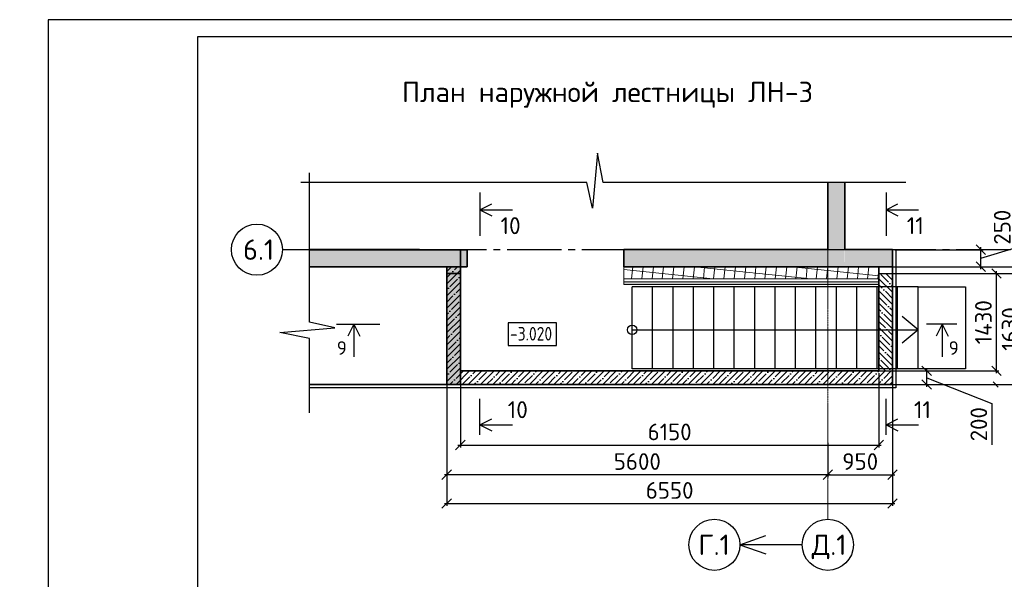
# Model space of a CAD drawing. Header units: millimetres. Extents: x 125896 to 2572636, y -120305 to 130347.
# Tile 174 of 256: x 439167 to 453635, y -94840 to -86623. Entities that reach past the tile are written whole.
import ezdxf

# ---------------------------------------------------------------- set-up
doc = ezdxf.new("R2010")
doc.units = ezdxf.units.MM
for name, pattern in [('______5', [1100, 800, -100, 100, -100]), ('CENTER', [2, 1.25, -0.25, 0.25, -0.25]), ('CENTER2', [28.575, 19.05, -3.175, 3.175, -3.175])]:
    doc.linetypes.add(name, pattern=pattern)
for name, color, linetype in [('11', 7, 'Continuous'), ('PDF _Общий01', 7, 'Continuous'), ('СПДС_Оси', 7, 'Continuous')]:
    doc.layers.add(name, color=color, linetype=linetype)
doc.layers.add('PDF _ЖБ Стена верхний уровень', color=7, linetype='Continuous', true_color=0x3a3a3a)
doc.layers.add('PDF$_Размерная$линия$$общее', color=7, linetype='Continuous', true_color=0x9f9f9f)
for name, color, linetype, lineweight in [('Навесной фасад', 7, 'Continuous', 25), ('Общий01', 7, 'Continuous', 13), ('ОСИ', 7, 'CENTER', 15), ('Столовая Двери и окна', 7, 'Continuous', 15), ('ТЕКСТ', 7, 'Continuous', 15), ('Текст_ общее', 7, 'Continuous', 25)]:
    doc.layers.add(name, color=color, linetype=linetype, lineweight=lineweight)
doc.layers.add('Стена_ бетон несущ.', color=7, linetype='Continuous', lineweight=70, true_color=0xb4b496)
doc.styles.add('Century Gothic', font='isocpeur.ttf')
doc.styles.get("Standard").update_dxf_attribs({"font": 'isocpeur.ttf'})
doc.styles.add('ГОСТ', font='isocpeur.ttf')
doc.dimstyles.new('Осевые', dxfattribs={"dimscale": 0.7, "dimtxt": 450, "dimasz": 400, "dimexe": 100, "dimexo": 100, "dimgap": 100, "dimtad": 1, "dimdec": 0, "dimzin": 0, "dimdsep": 46, "dimtxsty": 'Standard', "dimblk": 'OBLIQUE', "dimcen": 9, "dimdle": 100, "dimazin": 0, "dimtm": 1e-09, "dimtfac": 1, "dimtdec": 0, "dimtofl": 0, "dimtmove": 0, "dimatfit": 3, "dimfxl": 1, "dimtolj": 1, "dimtzin": 0, "dimarcsym": 0})

# ---------------------------------------------------------------- blocks, each defined once
blk = doc.blocks.new('_OBLIQUE')
at = {"color": 0, "linetype": 'ByBlock'}
blk.add_line((-0.5, -0.5), (0.5, 0.5), dxfattribs=at)
blk = doc.blocks.new('*D1303')
at = {"layer": 'Defpoints', "color": 0, "linetype": 'ByBlock', "lineweight": 30, "ltscale": 13, "transparency": 16777216}
for p in [(451792, -90350), (453912, -90350), (451792, -91980)]:
    blk.add_point(p, dxfattribs=at)
at = {"layer": 'ОСИ', "color": 0, "linetype": 'ByBlock', "lineweight": -2, "ltscale": 13, "transparency": 16777216}
for p, q in [((451827, -90350), (453947, -90350)), ((453912, -92015), (453912, -90315)), ((451827, -91980), (453947, -91980))]:
    blk.add_line(p, q, dxfattribs=at)
at = {"layer": 'ОСИ', "color": 0, "linetype": 'ByBlock', "lineweight": -2, "ltscale": 13, "transparency": 16777216, "xscale": 140, "yscale": 140, "zscale": 140}
for p, rotation in [((453912, -90350), 90), ((453912, -91980), 270)]:
    blk.add_blockref('_OBLIQUE', p, dxfattribs=dict(at, rotation=rotation))
at = {"layer": 'ОСИ', "color": 0, "linetype": 'ByBlock', "ltscale": 13, "transparency": 16777216, "insert": (453720, -91165), "char_height": 245, "attachment_point": 5, "rotation": 90}
blk.add_mtext('\\A1;1630', dxfattribs=at)
blk = doc.blocks.new('*D1304')
at = {"layer": 'Defpoints', "color": 0, "linetype": 'ByBlock', "lineweight": 30, "ltscale": 13, "transparency": 16777216}
for p in [(451792, -91780), (452495, -91780), (451792, -91980)]:
    blk.add_point(p, dxfattribs=at)
at = {"layer": 'ОСИ', "color": 0, "linetype": 'ByBlock', "lineweight": -2, "ltscale": 13, "transparency": 16777216}
for p, q in [((451827, -91780), (452530, -91780)), ((452495, -92015), (452495, -91745)), ((451827, -91980), (452530, -91980)), ((452495, -91880), (453452, -92261)), ((453452, -92261), (453452, -92866))]:
    blk.add_line(p, q, dxfattribs=at)
at = {"layer": 'ОСИ', "color": 0, "linetype": 'ByBlock', "lineweight": -2, "ltscale": 13, "transparency": 16777216, "xscale": 140, "yscale": 140, "zscale": 140}
for p, rotation in [((452495, -91780), 90), ((452495, -91980), 270)]:
    blk.add_blockref('_OBLIQUE', p, dxfattribs=dict(at, rotation=rotation))
at = {"layer": 'ОСИ', "color": 0, "linetype": 'ByBlock', "ltscale": 13, "transparency": 16777216, "insert": (453260, -92563), "char_height": 245, "attachment_point": 5, "rotation": 90}
blk.add_mtext('\\A1;200', dxfattribs=at)
blk = doc.blocks.new('*D1305')
at = {"layer": 'Defpoints', "color": 0, "linetype": 'ByBlock', "lineweight": 30, "ltscale": 13, "transparency": 16777216}
for p in [(451792, -90350), (453520, -90350), (451792, -91780)]:
    blk.add_point(p, dxfattribs=at)
at = {"layer": 'ОСИ', "color": 0, "linetype": 'ByBlock', "lineweight": -2, "ltscale": 13, "transparency": 16777216}
for p, q in [((451827, -90350), (453555, -90350)), ((453520, -91815), (453520, -90315)), ((451827, -91780), (453555, -91780))]:
    blk.add_line(p, q, dxfattribs=at)
at = {"layer": 'ОСИ', "color": 0, "linetype": 'ByBlock', "lineweight": -2, "ltscale": 13, "transparency": 16777216, "xscale": 140, "yscale": 140, "zscale": 140}
for p, rotation in [((453520, -90350), 90), ((453520, -91780), 270)]:
    blk.add_blockref('_OBLIQUE', p, dxfattribs=dict(at, rotation=rotation))
at = {"layer": 'ОСИ', "color": 0, "linetype": 'ByBlock', "ltscale": 13, "transparency": 16777216, "insert": (453328, -91065), "char_height": 245, "attachment_point": 5, "rotation": 90}
blk.add_mtext('\\A1;1430', dxfattribs=at)
blk = doc.blocks.new('*D1306')
at = {"layer": 'Defpoints', "color": 0, "linetype": 'ByBlock', "lineweight": 30, "ltscale": 13, "transparency": 16777216}
for p in [(451792, -90250), (454279, -90250), (451792, -91980)]:
    blk.add_point(p, dxfattribs=at)
at = {"layer": 'ОСИ', "color": 0, "linetype": 'ByBlock', "lineweight": -2, "ltscale": 13, "transparency": 16777216}
for p, q in [((451827, -90250), (454314, -90250)), ((454279, -92015), (454279, -90215)), ((451827, -91980), (454314, -91980))]:
    blk.add_line(p, q, dxfattribs=at)
at = {"layer": 'ОСИ', "color": 0, "linetype": 'ByBlock', "lineweight": -2, "ltscale": 13, "transparency": 16777216, "xscale": 140, "yscale": 140, "zscale": 140}
for p, rotation in [((454279, -90250), 90), ((454279, -91980), 270)]:
    blk.add_blockref('_OBLIQUE', p, dxfattribs=dict(at, rotation=rotation))
at = {"layer": 'ОСИ', "color": 0, "linetype": 'ByBlock', "ltscale": 13, "transparency": 16777216, "insert": (454087, -91115), "char_height": 245, "attachment_point": 5, "rotation": 90}
blk.add_mtext('\\A1;1730', dxfattribs=at)
blk = doc.blocks.new('*D1309')
at = {"layer": 'Defpoints', "color": 0, "linetype": 'ByBlock', "lineweight": 25, "ltscale": 13, "transparency": 16777216}
for p in [(451992, -91780), (451042, -93055), (451992, -93304)]:
    blk.add_point(p, dxfattribs=at)
at = {"layer": 'ОСИ', "color": 0, "linetype": 'ByBlock', "lineweight": -2, "ltscale": 13, "transparency": 16777216}
for p, q in [((451992, -91815), (451992, -93339)), ((451042, -93090), (451042, -93339)), ((451007, -93304), (452027, -93304))]:
    blk.add_line(p, q, dxfattribs=at)
at = {"layer": 'ОСИ', "color": 0, "linetype": 'ByBlock', "lineweight": -2, "ltscale": 13, "transparency": 16777216, "xscale": 140, "yscale": 140, "zscale": 140, "rotation": 180}
blk.add_blockref('_OBLIQUE', (451042, -93304), dxfattribs=at)
at = {"layer": 'ОСИ', "color": 0, "linetype": 'ByBlock', "lineweight": -2, "ltscale": 13, "transparency": 16777216, "xscale": 140, "yscale": 140, "zscale": 140}
blk.add_blockref('_OBLIQUE', (451992, -93304), dxfattribs=at)
at = {"layer": 'ОСИ', "color": 0, "linetype": 'ByBlock', "ltscale": 13, "transparency": 16777216, "insert": (451517, -93111), "char_height": 245, "attachment_point": 5}
blk.add_mtext('\\A1;950', dxfattribs=at)
blk = doc.blocks.new('*D1310')
at = {"layer": 'Defpoints', "color": 0, "linetype": 'ByBlock', "lineweight": 25, "ltscale": 13, "transparency": 16777216}
for p in [(445442, -91505), (451042, -92800), (445442, -93304)]:
    blk.add_point(p, dxfattribs=at)
at = {"layer": 'ОСИ', "color": 0, "linetype": 'ByBlock', "lineweight": -2, "ltscale": 13, "transparency": 16777216}
for p, q in [((445442, -91540), (445442, -93339)), ((451042, -92835), (451042, -93339)), ((451077, -93304), (445407, -93304))]:
    blk.add_line(p, q, dxfattribs=at)
at = {"layer": 'ОСИ', "color": 0, "linetype": 'ByBlock', "lineweight": -2, "ltscale": 13, "transparency": 16777216, "xscale": 140, "yscale": 140, "zscale": 140, "rotation": 180}
blk.add_blockref('_OBLIQUE', (445442, -93304), dxfattribs=at)
at = {"layer": 'ОСИ', "color": 0, "linetype": 'ByBlock', "lineweight": -2, "ltscale": 13, "transparency": 16777216, "xscale": 140, "yscale": 140, "zscale": 140}
blk.add_blockref('_OBLIQUE', (451042, -93304), dxfattribs=at)
at = {"layer": 'ОСИ', "color": 0, "linetype": 'ByBlock', "ltscale": 13, "transparency": 16777216, "insert": (448242, -93111), "char_height": 245, "attachment_point": 5}
blk.add_mtext('\\A1;5600', dxfattribs=at)
blk = doc.blocks.new('*D1311')
at = {"layer": 'Defpoints', "color": 0, "linetype": 'ByBlock', "lineweight": 30, "ltscale": 13, "transparency": 16777216}
for p in [(445442, -91505), (451992, -91555), (451992, -93728)]:
    blk.add_point(p, dxfattribs=at)
at = {"layer": 'ОСИ', "color": 0, "linetype": 'ByBlock', "lineweight": -2, "ltscale": 13, "transparency": 16777216}
for p, q in [((445442, -91540), (445442, -93763)), ((451992, -91590), (451992, -93763)), ((445407, -93728), (452027, -93728))]:
    blk.add_line(p, q, dxfattribs=at)
at = {"layer": 'ОСИ', "color": 0, "linetype": 'ByBlock', "lineweight": -2, "ltscale": 13, "transparency": 16777216, "xscale": 140, "yscale": 140, "zscale": 140, "rotation": 180}
blk.add_blockref('_OBLIQUE', (445442, -93728), dxfattribs=at)
at = {"layer": 'ОСИ', "color": 0, "linetype": 'ByBlock', "lineweight": -2, "ltscale": 13, "transparency": 16777216, "xscale": 140, "yscale": 140, "zscale": 140}
blk.add_blockref('_OBLIQUE', (451992, -93728), dxfattribs=at)
at = {"layer": 'ОСИ', "color": 0, "linetype": 'ByBlock', "ltscale": 13, "transparency": 16777216, "insert": (448717, -93535), "char_height": 245, "attachment_point": 5}
blk.add_mtext('\\A1;6550', dxfattribs=at)
blk = doc.blocks.new('*D1312')
at = {"layer": 'Defpoints', "color": 0, "linetype": 'ByBlock', "lineweight": 30, "ltscale": 13, "transparency": 16777216}
for p in [(451992, -90000), (453289, -90000), (451992, -90250)]:
    blk.add_point(p, dxfattribs=at)
at = {"layer": 'ОСИ', "color": 0, "linetype": 'ByBlock', "lineweight": -2, "ltscale": 13, "transparency": 16777216}
for p, q in [((453796, -89973), (453796, -89367)), ((453289, -90285), (453289, -89965)), ((453289, -90125), (453796, -89973)), ((452027, -90000), (453324, -90000)), ((452027, -90250), (453324, -90250))]:
    blk.add_line(p, q, dxfattribs=at)
at = {"layer": 'ОСИ', "color": 0, "linetype": 'ByBlock', "lineweight": -2, "ltscale": 13, "transparency": 16777216, "xscale": 140, "yscale": 140, "zscale": 140}
for p, rotation in [((453289, -90000), 90), ((453289, -90250), 270)]:
    blk.add_blockref('_OBLIQUE', p, dxfattribs=dict(at, rotation=rotation))
at = {"layer": 'ОСИ', "color": 0, "linetype": 'ByBlock', "ltscale": 13, "transparency": 16777216, "insert": (453604, -89670), "char_height": 245, "attachment_point": 5, "rotation": 90}
blk.add_mtext('\\A1;250', dxfattribs=at)
blk = doc.blocks.new('*D1313')
at = {"layer": 'Defpoints', "color": 0, "linetype": 'ByBlock', "lineweight": 30, "ltscale": 13, "transparency": 16777216}
for p in [(445642, -91780), (451792, -91780), (451792, -92869)]:
    blk.add_point(p, dxfattribs=at)
at = {"layer": 'ОСИ', "color": 0, "linetype": 'ByBlock', "lineweight": -2, "ltscale": 13, "transparency": 16777216}
for p, q in [((445642, -91815), (445642, -92904)), ((451792, -91815), (451792, -92904)), ((445607, -92869), (451827, -92869))]:
    blk.add_line(p, q, dxfattribs=at)
at = {"layer": 'ОСИ', "color": 0, "linetype": 'ByBlock', "lineweight": -2, "ltscale": 13, "transparency": 16777216, "xscale": 140, "yscale": 140, "zscale": 140, "rotation": 180}
blk.add_blockref('_OBLIQUE', (445642, -92869), dxfattribs=at)
at = {"layer": 'ОСИ', "color": 0, "linetype": 'ByBlock', "lineweight": -2, "ltscale": 13, "transparency": 16777216, "xscale": 140, "yscale": 140, "zscale": 140}
blk.add_blockref('_OBLIQUE', (451792, -92869), dxfattribs=at)
at = {"layer": 'ОСИ', "color": 0, "linetype": 'ByBlock', "ltscale": 13, "transparency": 16777216, "insert": (448717, -92676), "char_height": 245, "attachment_point": 5}
blk.add_mtext('\\A1;6150', dxfattribs=at)

msp = doc.modelspace()

# ---------------------------------------------------------------- hatches: boundary and pattern name
at = {"layer": 'Навесной фасад', "linetype": 'Continuous', "lineweight": 18, "transparency": 33554687}
h = msp.add_hatch(dxfattribs=at)
h.set_pattern_fill('__________6', color=41, scale=100, angle=309, style=0, pattern_type=2)
h.set_pattern_definition([(354, (1285414.82, -385839.92), (15.679269, 149.178284), []), (84, (1285414.82, -385839.92), (-149.178284, 15.679269), [])])
h.paths.add_polyline_path([(448041.7, -90249.9), (448041.7, -90249.8), (448041.7, -90429.8), (451791.5, -90429.8), (451791.5, -90249.8)])
at = {"layer": 'Навесной фасад', "linetype": 'Continuous', "lineweight": 18, "true_color": 0xf0b464, "transparency": 33554687}
msp.add_hatch(color=31, dxfattribs=at).paths.add_polyline_path([(451791.5, -90469.8), (448041.7, -90469.8), (448041.7, -90509.8), (451791.5, -90509.8)])
at = {"layer": 'Стена_ бетон несущ.', "linetype": 'Continuous', "lineweight": 18, "true_color": 0xf1f1f1, "transparency": 33554687}
for points in [[(451040.3, -89014.6), (451041.5, -90244.1), (451291.5, -90244.1), (451290.3, -89014.6)], [(451041.5, -89999.8), (448041.7, -89999.8), (448041.7, -90249.8), (451991.5, -90249.8), (451991.5, -89999.8), (451291.5, -89999.8), (451291.5, -90244.1), (451041.5, -90244.1)]]:
    msp.add_hatch(color=7, dxfattribs=at).paths.add_polyline_path(points)
at = {"layer": 'Столовая Двери и окна', "lineweight": 25, "transparency": 33554648}
h = msp.add_hatch(dxfattribs=at)
h.set_pattern_fill('ANSI35', color=256, scale=20)
h.paths.add_polyline_path([(445441.9, -90249.8), (445641.9, -90249.8), (445641.9, -91779.8), (451791.5, -91779.8), (451791.5, -91779.8), (451991.5, -91779.8), (451991.5, -91979.8), (445441.9, -91979.8)])
at = {"layer": 'Столовая Двери и окна', "lineweight": 25, "true_color": 0x136734, "transparency": 33554648}
h = msp.add_hatch(dxfattribs=at)
h.set_pattern_fill('ANSI35', color=116, scale=20, angle=90)
h.paths.add_polyline_path([(451791.5, -91779.8), (451991.5, -91779.8), (451991.5, -90349.8), (451791.5, -90349.8)])

# ---------------------------------------------------------------- linework, layer by layer
at = {"layer": '11'}
for p, q in [((439582.9, -86622.8), (439582.9, -116322.8)), ((460528, -86622.8), (439582.9, -86622.8))]:
    msp.add_line(p, q, dxfattribs=at)
at = {"layer": '11', "lineweight": 30}
for p, q in [((441778, -86872.9), (441778, -116072.8)), ((460278, -86872.9), (441778, -86872.9))]:
    msp.add_line(p, q, dxfattribs=at)
at = {"layer": 'PDF _ЖБ Стена верхний уровень', "color": 7, "lineweight": 35}
for points in [[(443423.4, -90249.9), (445441.9, -90249.9), (445441.9, -90349.9), (445441.9, -91979.8), (445641.8, -91979.8), (445641.8, -91779.8), (445641.8, -90349.9), (445641.8, -90249.9), (445741.9, -90249.9), (445741.9, -89999.9), (445641.8, -89999.9), (443423.4, -89999.9)], [(443423.4, -90249.9), (445441.9, -90249.9), (445641.8, -90249.9), (445641.8, -89999.9), (443423.4, -89999.9)], [(445441.9, -90349.9), (445641.8, -90349.9)]]:
    msp.add_lwpolyline(points, dxfattribs=at)
at = {"layer": 'PDF _ЖБ Стена верхний уровень', "color": 253, "lineweight": 9, "true_color": 0xb4b4b4, "transparency": 33554559}
for points in [[(445641.9, -89999.9), (443423.4, -89999.9), (445641.9, -90249.9), (443423.4, -90249.8)], [(445641.9, -89999.9), (443423.4, -89999.9), (445641.9, -90249.9), (443423.4, -90249.8)], [(445641.9, -90249.9), (445741.8, -90249.9), (445641.9, -89999.9), (445741.8, -89999.9)], [(445441.9, -90249.9), (445441.9, -91979.8), (445641.8, -90249.9), (445641.8, -91979.8)]]:
    msp.add_solid(points, dxfattribs=at)
at = {"layer": 'PDF _Общий01', "lineweight": 35}
msp.add_lwpolyline([(443423.4, -89999.9), (445641.9, -89999.9), (445641.9, -90249.9), (443423.4, -90249.9)], dxfattribs=at)
at = {"layer": 'PDF _Общий01', "lineweight": 13}
msp.add_lwpolyline([(445641.9, -90349.9), (445441.9, -90349.9)], dxfattribs=at)
at = {"layer": 'PDF$_Размерная$линия$$общее', "color": 253, "lineweight": 9, "true_color": 0x9f9f9f}
for points in [[(453507, -91979.8), (452893.6, -91979.8)], [(453382, -91979.8), (453507, -91979.8), (453632, -91979.8)]]:
    msp.add_lwpolyline(points, dxfattribs=at)
at = {"layer": 'PDF$_Размерная$линия$$общее', "color": 7, "lineweight": 25}
msp.add_lwpolyline([(453469.5, -91942.3), (453544.5, -92017.3)], dxfattribs=at)
at = {"layer": 'Навесной фасад', "color": 41, "linetype": 'Continuous', "lineweight": 13, "transparency": 33554687}
for p, q in [((445641.9, -90249.8), (445641.9, -91779.8)), ((448041.7, -90429.8), (448041.7, -90249.8)), ((451791.5, -90429.8), (451791.5, -90249.8)), ((448041.7, -90429.8), (451791.5, -90429.8)), ((445641.9, -91779.8), (445961.5, -91779.8))]:
    msp.add_line(p, q, dxfattribs=at)
at = {"layer": 'Навесной фасад', "color": 7, "linetype": 'Continuous', "lineweight": 13, "transparency": 33554687}
for p, q in [((448041.7, -90469.8), (448041.7, -90429.8)), ((451791.5, -90429.8), (448041.7, -90429.8)), ((448041.7, -90509.8), (448041.7, -90469.8)), ((448041.7, -90469.8), (451791.5, -90469.8)), ((451791.5, -90469.8), (448041.7, -90469.8)), ((448041.7, -90509.8), (451791.5, -90509.8)), ((451791.5, -90469.8), (451791.5, -90429.8)), ((451791.5, -90509.8), (451791.5, -90469.8)), ((445961.5, -91779.8), (446001.5, -91779.8)), ((446001.5, -91779.8), (446041.5, -91779.8))]:
    msp.add_line(p, q, dxfattribs=at)
at = {"layer": 'Общий01', "color": 7, "linetype": 'Continuous', "lineweight": 25, "transparency": 33554687}
for p, q in [((448166.7, -91747.4), (448166.7, -90547.4)), ((452366.7, -90547.4), (448166.7, -90547.4)), ((448466.7, -91747.4), (448466.7, -90547.4)), ((448766.7, -91747.4), (448766.7, -90547.4)), ((449066.7, -91747.4), (449066.7, -90547.4)), ((449366.7, -91747.4), (449366.7, -90547.4)), ((449666.7, -91747.4), (449666.7, -90547.4)), ((449966.7, -91747.4), (449966.7, -90547.4)), ((450266.7, -91747.4), (450266.7, -90547.4)), ((450566.7, -91747.4), (450566.7, -90547.4)), ((450866.7, -91747.4), (450866.7, -90547.4)), ((451166.7, -91747.4), (451166.7, -90547.4)), ((451466.7, -91747.4), (451466.7, -90547.4)), ((451766.7, -91747.4), (451766.7, -90547.4)), ((452066.7, -91747.4), (452066.7, -90547.4)), ((452366.7, -91747.4), (452366.7, -90547.4)), ((452366.7, -91177.4), (452133.1, -90981.4)), ((448166.7, -91177.4), (452366.7, -91177.4)), ((452366.7, -91177.4), (452133.1, -91373.4)), ((452366.7, -91747.4), (448166.7, -91747.4))]:
    msp.add_line(p, q, dxfattribs=at)
msp.add_lwpolyline([(452366.7, -90547.4), (453066.7, -90547.4), (453066.7, -91747.4), (452366.7, -91747.4)], close=True, dxfattribs=at)
msp.add_circle((448166.7, -91177.4), 70, dxfattribs=at)
at = {"layer": 'ОСИ', "color": 16, "linetype": 'CENTER2', "lineweight": 15, "ltscale": 0.2, "transparency": 33554687}
msp.add_line((451041.5, -89012.6), (451041.5, -93958.9), dxfattribs=at)
at = {"layer": 'ОСИ', "color": 16, "linetype": '______5', "lineweight": 25, "transparency": 33554687}
msp.add_line((443027.5, -89999.8), (454209, -89999.8), dxfattribs=at)
at = {"layer": 'СПДС_Оси', "linetype": 'Continuous', "lineweight": 25, "ltscale": 150}
for centre in [(442652.5, -89999.8), (449374.8, -94333.9), (451041.5, -94333.9)]:
    msp.add_circle(centre, 375, dxfattribs=at)
at = {"layer": 'Стена_ бетон несущ.', "color": 7, "linetype": 'Continuous', "lineweight": 35, "transparency": 33554687}
for p, q in [((451041.5, -89012.6), (451041.5, -89999.8)), ((451291.5, -89999.8), (451291.5, -89014.6)), ((445041.5, -89999.8), (443423.4, -89999.8)), ((448041.7, -90249.8), (448041.7, -89999.8)), ((451041.5, -89999.8), (448041.7, -89999.8)), ((451991.5, -89999.8), (451291.5, -89999.8)), ((451991.5, -90249.8), (451991.5, -89999.8)), ((443423.4, -90249.8), (444741.5, -90249.8)), ((444741.5, -90249.8), (444941.5, -90249.8)), ((444941.5, -90249.8), (444741.5, -90249.8)), ((444941.5, -90249.8), (445041.5, -90249.8)), ((445441.9, -90249.8), (445641.9, -90249.8)), ((445441.9, -90249.8), (445441.9, -91779.8)), ((445641.9, -91779.8), (445641.9, -90249.8)), ((448041.7, -90249.8), (451791.5, -90249.8)), ((451791.5, -90249.8), (451991.5, -90249.8)), ((451991.5, -90249.8), (451791.5, -90249.8)), ((451791.5, -90249.8), (451791.5, -90429.8)), ((451991.5, -91779.8), (451991.5, -90249.8)), ((451791.5, -90429.8), (451791.5, -90469.8)), ((451791.5, -90469.8), (451791.5, -90509.8)), ((451791.5, -90509.8), (451791.5, -91779.8)), ((445961.5, -91779.8), (445641.9, -91779.8)), ((446001.5, -91779.8), (445961.5, -91779.8)), ((446041.5, -91779.8), (446001.5, -91779.8)), ((451791.5, -91779.8), (446041.5, -91779.8)), ((451991.5, -91979.8), (451991.5, -91779.8)), ((443423.4, -91979.8), (451991.5, -91979.8))]:
    msp.add_line(p, q, dxfattribs=at)
at = {"layer": 'Столовая Двери и окна', "color": 18, "lineweight": 25, "true_color": 0x000000}
for p, q in [((447656.8, -88582.4), (447584.9, -89391.1)), ((447741.9, -89014.6), (447656.8, -88582.4)), ((443423.4, -91064), (443423.4, -88869.9)), ((447502.7, -89014.6), (443295.6, -89014.6)), ((447584.9, -89391.1), (447502.7, -89014.6)), ((452186.3, -89014.6), (447741.9, -89014.6)), ((442991.3, -91218.2), (443799.9, -91146.3)), ((443799.9, -91146.3), (443423.4, -91064)), ((443423.4, -91303.2), (442991.3, -91218.2)), ((443423.4, -92394.2), (443423.4, -91303.2)), ((449749.8, -94333.9), (450130.9, -94199.5)), ((450666.5, -94333.9), (449749.8, -94333.9)), ((449749.8, -94333.9), (450130.9, -94468.2))]:
    msp.add_line(p, q, dxfattribs=at)
at = {"layer": 'Столовая Двери и окна', "color": 18, "lineweight": 30, "true_color": 0x000000}
for p, q in [((445927.9, -89159.3), (445927.9, -89797.8)), ((451897.4, -89159.3), (451897.4, -89797.8)), ((445927.9, -89415.1), (446103.1, -89327.1)), ((451897.4, -89415.1), (452072.5, -89327.1)), ((445927.9, -89415.1), (446406.4, -89415.1)), ((445927.9, -89415.1), (446103.1, -89503.1)), ((451897.4, -89415.1), (452375.9, -89415.1)), ((451897.4, -89415.1), (452072.5, -89503.1)), ((443821.1, -91092.8), (444459.6, -91092.8)), ((444076.9, -91092.8), (443988.9, -91267.9)), ((444076.9, -91092.8), (444076.9, -91571.3)), ((444076.9, -91092.8), (444164.9, -91267.9)), ((452939.2, -91092.8), (452489.8, -91092.8)), ((452722.3, -91092.8), (452634.3, -91267.9)), ((452722.3, -91092.8), (452722.3, -91571.3)), ((452722.3, -91092.8), (452810.3, -91267.9)), ((445927.9, -92719), (445927.9, -92188.1)), ((451897.4, -92719), (451897.4, -92188.1)), ((445927.9, -92570.8), (446103.1, -92482.8)), ((445927.9, -92570.8), (446406.4, -92570.8)), ((445927.9, -92570.8), (446103.1, -92658.8)), ((451897.4, -92570.8), (452072.5, -92482.8)), ((451897.4, -92570.8), (452375.9, -92570.8)), ((451897.4, -92570.8), (452072.5, -92658.8))]:
    msp.add_line(p, q, dxfattribs=at)
at = {"layer": 'Столовая Двери и окна', "color": 5, "lineweight": 30, "elevation": -360}
msp.add_lwpolyline([(452041.5, -89999.8), (452041.5, -90499.8), (452041.5, -92029.8), (444691.5, -92029.8), (444691.5, -92029.8), (443423.4, -92029.8), (443423.4, -92029.8)], dxfattribs=at)
at = {"layer": 'Столовая Двери и окна', "color": 18, "lineweight": 30, "true_color": 0x000000}
for points in [[(445441.9, -90349.8), (445641.9, -90349.8), (445641.9, -90249.8), (445441.9, -90249.8)], [(451791.5, -90349.8), (451991.5, -90349.8), (451991.5, -90249.8), (451791.5, -90249.8)]]:
    msp.add_lwpolyline(points, close=True, dxfattribs=at)
msp.add_lwpolyline([(445441.9, -90249.8), (445641.9, -90249.8), (445641.9, -91779.8), (451791.5, -91779.8), (451791.5, -91779.8), (451991.5, -91779.8), (451991.5, -91979.8), (445441.9, -91979.8), (445441.9, -90249.8)], dxfattribs=at)
at = {"layer": 'Текст_ общее', "color": 18, "linetype": 'Continuous', "lineweight": 25, "true_color": 0x000000, "transparency": 33554687}
msp.add_lwpolyline([(446343.3, -91407.9), (447054.6, -91407.9), (447054.6, -91074.5), (446343.3, -91074.5), (446343.3, -91407.9)], dxfattribs=at)

# ---------------------------------------------------------------- texts
at = {"insert": (226281.3, -87218.1), "char_height": 250, "attachment_point": 1, "style": 'ГОСТ'}
msp.add_mtext_dynamic_manual_height_columns('\\A1;\\pi9384.38;{\\H1.5152x;\\P\\pi1250;Общие указания\\P\\pi250;}1.^IРабочая документация разработана в соответствии с заданием на проектирование, требованиями действующих технических регламентов, стандартов, сводов правил и других документов, содержащих установленные требования.\\P2.^IРабочая документация выполнена в соответствии со следующими нормативными и техническими документами:\\P-^IСП 20.13330.2016 "Нагрузки и Воздействия";\\P-^IСП 63.13330.2012 "Бетонные и железобетонные конструкции. Основные положения";\\P-^IСП 22.13330.2016 "Основания зданий и сооружений";\\P-^IСП 45.13330.2012 "Земляные сооружения, основания и фундаменты".\\P3.   За относительную отметку 0,000 принята отметка чистого пола первого этажа.\\P4.^IПеречень видов работ, для которых необходимо составлять акты освидетельствования скрытых работ:\\P-^Iармирование конструкций;\\P-^Iосвидетельствование опалубки перед бетонированием;\\P-^Iвыполнение сварочных работ;\\P-^Iотбор контрольных проб бетона;\\P-^Iсоответствие законченных железобетонных конструкций проекту с отображением качества работ;\\P-^Iустройство монолитных конструкций, выполняемых в зимнее время;  \\P\\pi0;  -    устройство гидроизоляции;\\P\\pi250;-^Iуплотнение грунтов и обратную засыпку.\\PЗапрещается выполнение последующих работ при отсутствии актов освидетельствования предшествующих скрытых работ во всех случаях.\\P\\pi0;        5. Проект рассчитан на производство работ в период положительных температур. В случае выполнения работ при отрицательных температурах необходимо выполнять требования СНиП часть 3 по производству работ и ППР.\\P        6. При минимальной температуре воздуха до минус 15°С допускается: выдерживание бетона в конструкции методом термоса, при предварительном разогреве бетонной смеси, форсированный электроразогрев бетона в конструкции с повторным уплотнением.\\P\\pi250;При минимальной температуре воздуха до минус 25°С допускается: обогрев бетона в греющей опалубке с помощью низкотемпературных электронагревателей, электродный сквозной прогрев бетона, электрообогрев с помощью греющего провода.\\P\\pi0;7. При отрицательной температуре воздуха уплотнение грунта обратной засыпки в траншеях должно \\Pосуществляться до достижения коэффициента уплотнения 0,98. \\PВремя уплотнения грунта в зависимости от температуры воздуха: \\P\\pi250;-^Iпри t{\\H0.7x;\\So^ ;}-5, 90-120 минут; при t{\\H0.7x;\\So^ ;\\H1.42857x;-10, 60-90 минут; }при t{\\H0.7x;\\So^ ;\\H1.42857x;-20, 40-60 минут; }при t{\\H0.7x;\\So^ ;\\H1.42857x;-30, 20-30 минут;\\P\\pi0;Работы по выполнению насыпей и обратных засыпок при отрицательных температурах должны производить с учетом следующих требований:\\P\\pi250;-^Iподготовку поверхности (основания) насыпи и обратных засыпок следует выполнять с полным удалением снега, льда, промерзшего слоя слабого и пучинистого грунта на всю его глубину;\\P-^Iотсыпку в насыпь и обратные засыпки грунтов необходимо производить при их природной влажности и в талом состоянии с содержанием комьев мерзлого грунта, не превышающим требований, приведенных в приложении М СП 45.13330.2017. Свод правил. Земляные сооружения, основания и фундаменты., и, как правило, на не промерзшие ранее отсыпанные и уплотненные слои. В отдельных случаях при согласовании с автором проекта допускается грунты отсыпать на непучинистые грунты, промерзшие на глубину не более 15 см;\\P-^Iпри пониженной влажности отсыпанных грунтов для их уплотнения следует применять более тяжелое грунтоуплотняющее оборудование; \\P-^Iработы по отсыпке и уплотнению каждого слоя должны выполнять в течение одной рабочей смены; - при выполнении насыпей из глинистых грунтов при обильном снеговыпадении все работы должны быть прекращены; - перерывы в работах по выполнению насыпей и обратных засыпок допускаются только при условиях, что за время перерыва глубина промерзания ранее уплотненных пучинистых грунтов не превысит 15 см или на время перерыва ранее уплотненные грунты утепляются специальными средствами (например, маловлажным рыхлым грунтом, который в последующем удаляется); - все работы по отсыпке грунтов и их уплотнению выполняют с повышенной интенсивностью.}', width=20474.372, gutter_width=5800, heights=[24436.9], dxfattribs=at)
at = {"layer": 'СПДС_Оси', "linetype": 'Continuous', "lineweight": 25, "ltscale": 150, "char_height": 300, "width": 825, "attachment_point": 1}
for s, insert in [('6.1', (442450, -89849.6)), ('Г.1', (449139.4, -94183.7)), ('Д.1', (450806.1, -94183.7))]:
    msp.add_mtext(s, dxfattribs=dict(at, insert=insert))
at = {"layer": 'Столовая Двери и окна', "color": 18, "true_color": 0x000000}
for s, height, p in [('10', 250, (446232.1, -89772.3)), ('11', 250, (452201.5, -89772.3)), ('9', 200, (443826.2, -91544.2)), ('9', 200, (452817.8, -91544.2)), ('10', 250, (446337.7, -92474.6)), ('11', 250, (452307.1, -92474.6))]:
    msp.add_text(s, height=height, dxfattribs=at).set_placement(p)
at = {"layer": 'ТЕКСТ', "lineweight": 25}
msp.add_text('План наружной лестницы ЛН-3', height=300, dxfattribs=at).set_placement((444784.1, -87833.8))
at = {"layer": 'Текст_ общее', "color": 18, "linetype": 'Continuous', "lineweight": 25, "true_color": 0x000000, "transparency": 33554687, "insert": (446371.1, -91334.5), "char_height": 200, "width": 739.069, "attachment_point": 7, "rotation": 0, "style": 'Century Gothic'}
msp.add_mtext('\\W0.83;-3.020', dxfattribs=at)

# ---------------------------------------------------------------- dimensions: what is measured, and where the dimension line sits
at = {"layer": 'ОСИ', "linetype": 'ByBlock', "ltscale": 13}
for base, p1, p2, angle, picture, middle in [((453288.9, -89999.8), (451991.5, -90249.8), (451991.5, -89999.8), 90, '*D1312', (453603.9, -89902.5)), ((454279, -90249.8), (451791.5, -91979.8), (451791.5, -90249.8), 270, '*D1306', (454086.5, -91114.8)), ((453912.2, -90349.8), (451791.5, -91979.8), (451791.5, -90349.8), 270, '*D1303', (453719.7, -91164.8)), ((453520.1, -90349.8), (451791.5, -91779.8), (451791.5, -90349.8), 270, '*D1305', (453327.6, -91064.8))]:
    dim = msp.add_linear_dim(base=base, p1=p1, p2=p2, angle=angle, dimstyle='Осевые', override={"dimtxt": 350, "dimasz": 200, "dimexe": 50, "dimexo": 50, "dimdle": 50, "dimtmove": 1}, dxfattribs=at)
    dim.commit()
    dim.dimension.update_dxf_attribs({"geometry": picture, "text_midpoint": middle})
for base, p1, p2, picture, middle in [((445441.9, -93303.9), (451041.5, -92799.9), (445441.9, -91504.6), '*D1310', (448241.7, -93111.4)), ((451991.5, -93727.8), (445441.9, -91504.6), (451991.5, -91555.4), '*D1311', (448716.7, -93535.3)), ((451791.5, -92868.5), (445641.9, -91779.8), (451791.5, -91779.8), '*D1313', (448716.7, -92676)), ((451991.5, -93303.9), (451041.5, -93054.7), (451991.5, -91779.8), '*D1309', (451516.5, -93111.4))]:
    dim = msp.add_linear_dim(base=base, p1=p1, p2=p2, dimstyle='Осевые', override={"dimtxt": 350, "dimasz": 200, "dimexe": 50, "dimexo": 50, "dimdle": 50, "dimtmove": 1}, dxfattribs=at)
    dim.commit()
    dim.dimension.update_dxf_attribs({"geometry": picture, "text_midpoint": middle})
dim = msp.add_linear_dim(base=(452495.3, -91779.8), p1=(451791.5, -91979.8), p2=(451791.5, -91779.8), angle=270, dimstyle='Осевые', override={"dimtxt": 350, "dimasz": 200, "dimexe": 50, "dimexo": 50, "dimdle": 50, "dimtmove": 1}, dxfattribs=at)
dim.commit()
dim.dimension.update_dxf_attribs({"geometry": '*D1304', "text_midpoint": (453452.1, -92330.7), "dimtype": 160})

doc.saveas('drawing.dxf')
